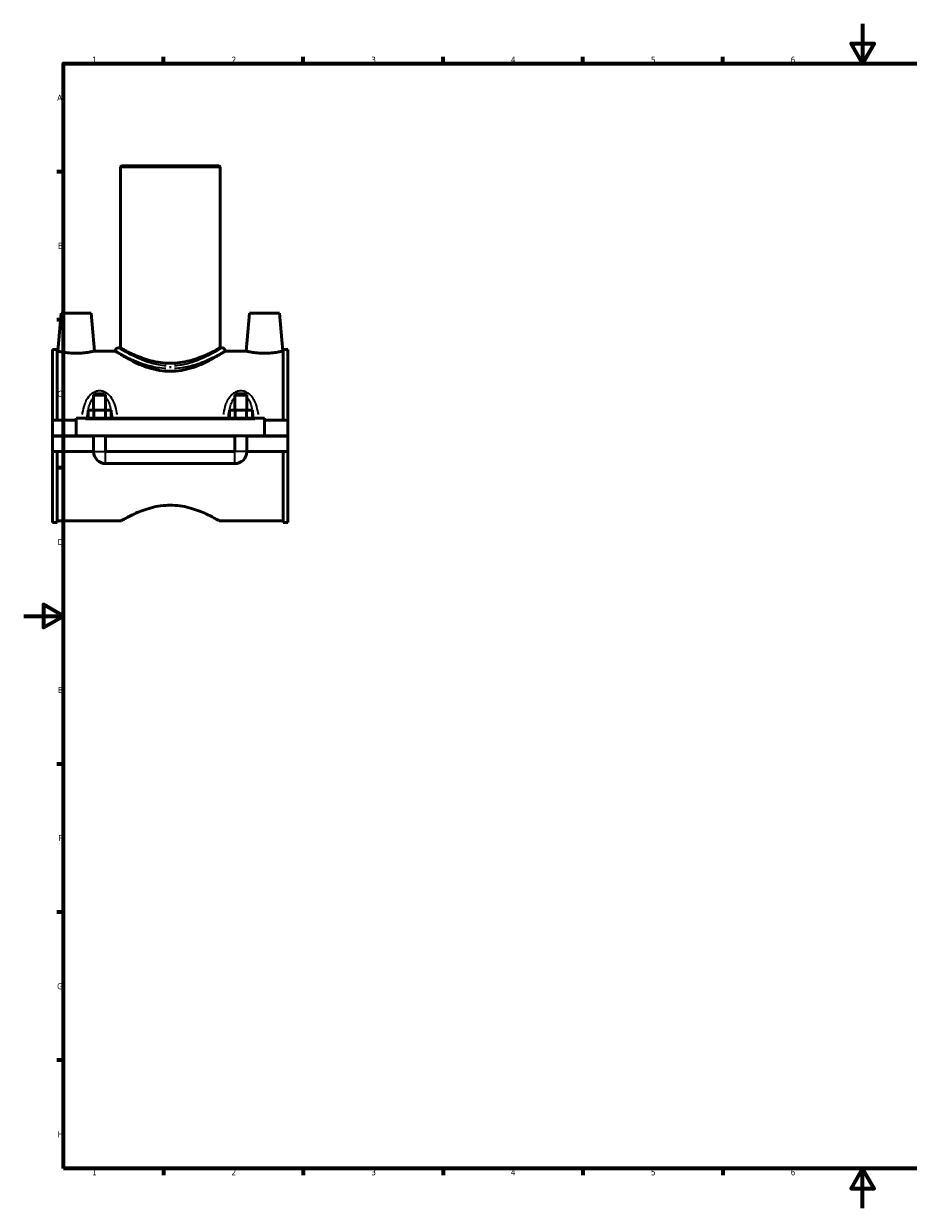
# Model space of a CAD drawing. Header units: millimetres. Extents: x 0 to 1084, y -37 to 1074.
# Tile 1 of 5: x 0 to 443, y 0 to 594. Entities that reach past the tile are written whole.
import ezdxf

# ---------------------------------------------------------------- set-up
doc = ezdxf.new("R2010")
doc.units = ezdxf.units.MM
for name, color, linetype, lineweight in [('Border (ANSI)', 7, 'Continuous', 70), ('Visible (ANSI)', 7, 'Continuous', 50), ('Visible Narrow (ANSI)', 7, 'Continuous', 35)]:
    doc.layers.add(name, color=color, linetype=linetype, lineweight=lineweight)
doc.styles.add('Note Text (ANSI)', font='tahoma.ttf')

# ---------------------------------------------------------------- blocks, each defined once
blk = doc.blocks.new('Borders Default Border')
at = {"layer": 'Border (ANSI)'}
for p, q in [((70.08, 574), (70.08, 577.45)), ((140.17, 574), (140.17, 577.45)), ((210.25, 574), (210.25, 577.45)), ((280.33, 574), (280.33, 577.45)), ((350.42, 574), (350.42, 577.45)), ((490.58, 574), (490.58, 577.45)), ((560.67, 574), (560.67, 577.45)), ((630.75, 574), (630.75, 577.45)), ((700.83, 574), (700.83, 577.45)), ((770.92, 574), (770.92, 577.45)), ((20, 519.75), (16.55, 519.75)), ((821, 519.75), (824.45, 519.75)), ((20, 445.5), (16.55, 445.5)), ((821, 445.5), (824.45, 445.5)), ((20, 371.25), (16.55, 371.25)), ((821, 371.25), (824.45, 371.25)), ((20, 222.75), (16.55, 222.75)), ((821, 222.75), (824.45, 222.75)), ((20, 148.5), (16.55, 148.5)), ((821, 148.5), (824.45, 148.5)), ((20, 74.25), (16.55, 74.25)), ((821, 74.25), (824.45, 74.25)), ((70.08, 20), (70.08, 16.55)), ((140.17, 20), (140.17, 16.55)), ((210.25, 20), (210.25, 16.55)), ((280.33, 20), (280.33, 16.55)), ((350.42, 20), (350.42, 16.55)), ((490.58, 20), (490.58, 16.55)), ((560.67, 20), (560.67, 16.55)), ((630.75, 20), (630.75, 16.55)), ((700.83, 20), (700.83, 16.55)), ((770.92, 20), (770.92, 16.55))]:
    blk.add_line(p, q, dxfattribs=at)
at = {"layer": 'Border (ANSI)', "flags": 128}
for points in [[(420.5, 594), (420.5, 574), (414.73, 584), (426.27, 584), (420.5, 574)], [(20, 20), (20, 574), (821, 574), (821, 20), (20, 20)], [(0, 297), (20, 297), (10, 302.77), (10, 291.23), (20, 297)], [(841, 297), (821, 297), (831, 302.77), (831, 291.23), (821, 297)], [(420.5, 0), (420.5, 20), (414.73, 10), (426.27, 10), (420.5, 20)]]:
    blk.add_lwpolyline(points, dxfattribs=at)
at = {"layer": 'Border (ANSI)', "attachment_point": 7, "style": 'Note Text (ANSI)'}
for s, insert, char_height in [('1', (34.35, 574.4), 3.05), ('2', (104.2, 574.4), 3.05), ('3', (174.26, 574.34), 3.05), ('4', (244.23, 574.4), 3.05), ('5', (314.48, 574.34), 3.05), ('6', (384.49, 574.34), 3.05), ('7', (454.6, 574.4), 3.05), ('8', (524.63, 574.33), 3.05), ('9', (594.7, 574.34), 3.05), ('10', (663.96, 574.34), 3.048), ('11', (734.04, 574.4), 3.048), ('12', (804.13, 574.4), 3.048), ('A', (16.78, 555.35), 3.05), ('A', (821.63, 555.35), 3.05), ('B', (17.15, 481.1), 3.05), ('B', (821.99, 481.1), 3.05), ('C', (16.95, 406.8), 3.05), ('C', (821.8, 406.8), 3.05), ('D', (16.96, 332.6), 3.05), ('D', (821.81, 332.6), 3.05), ('E', (17.21, 258.35), 3.05), ('E', (822.05, 258.35), 3.05), ('F', (17.29, 184.1), 3.05), ('F', (822.14, 184.1), 3.05), ('G', (16.81, 109.79), 3.05), ('G', (821.66, 109.79), 3.05), ('H', (16.97, 35.6), 3.05), ('H', (821.81, 35.6), 3.05), ('1', (34.35, 16.55), 3.05), ('2', (104.2, 16.55), 3.05), ('3', (174.26, 16.49), 3.05), ('4', (244.23, 16.55), 3.05), ('5', (314.48, 16.49), 3.05), ('6', (384.49, 16.49), 3.05), ('7', (454.6, 16.55), 3.05), ('8', (524.63, 16.48), 3.05), ('9', (594.7, 16.49), 3.05), ('10', (663.96, 16.49), 3.048), ('11', (734.04, 16.55), 3.048), ('12', (804.13, 16.55), 3.048)]:
    blk.add_mtext(s, dxfattribs=dict(at, insert=insert, char_height=char_height))

msp = doc.modelspace()

# ---------------------------------------------------------------- linework, layer by layer
at = {"layer": 'Visible (ANSI)'}
for p, q in [((48.959, 522.79), (48.459, 522.29)), ((48.959, 522.79), (97.959, 522.79)), ((97.959, 522.79), (98.459, 522.29)), ((98.459, 522.29), (48.459, 522.29)), ((48.459, 522.29), (48.459, 431.49)), ((98.459, 522.29), (98.459, 431.49)), ((18.759, 448.79), (17.096, 429.79)), ((33.759, 448.79), (18.759, 448.79)), ((33.759, 448.79), (35.421, 429.79)), ((113.159, 448.79), (111.496, 429.79)), ((113.159, 448.79), (128.159, 448.79)), ((128.159, 448.79), (129.821, 429.79)), ((14.459, 430.64), (14.459, 395.165)), ((14.459, 430.64), (16.819, 430.64)), ((16.819, 395.165), (16.819, 430.64)), ((17.096, 429.79), (16.819, 429.79)), ((45.959, 429.79), (35.421, 429.79)), ((45.959, 429.99), (45.959, 429.79)), ((47.459, 431.49), (48.459, 431.49)), ((98.459, 431.49), (99.459, 431.49)), ((100.959, 429.99), (100.959, 429.79)), ((111.496, 429.79), (100.959, 429.79)), ((130.099, 429.79), (129.821, 429.79)), ((130.099, 395.165), (130.099, 430.64)), ((130.099, 430.64), (132.459, 430.64)), ((132.459, 430.64), (132.459, 395.165)), ((35.659, 408.34), (35.059, 407.74)), ((41.059, 407.74), (35.059, 407.74)), ((35.059, 407.74), (35.059, 400.165)), ((35.659, 408.34), (40.459, 408.34)), ((40.459, 408.34), (41.059, 407.74)), ((41.059, 407.74), (41.059, 400.165)), ((106.459, 408.34), (105.859, 407.74)), ((111.859, 407.74), (105.859, 407.74)), ((105.859, 400.165), (105.859, 407.74)), ((106.459, 408.34), (111.259, 408.34)), ((111.259, 408.34), (111.859, 407.74)), ((111.859, 400.165), (111.859, 407.74)), ((32.285, 396.165), (32.285, 400.165)), ((32.285, 400.165), (35.172, 400.165)), ((35.172, 396.165), (35.172, 400.165)), ((35.172, 400.165), (40.945, 400.165)), ((40.945, 396.165), (40.945, 400.165)), ((40.945, 400.165), (43.832, 400.165)), ((43.832, 396.165), (43.832, 400.165)), ((103.085, 396.165), (103.085, 400.165)), ((103.085, 400.165), (105.972, 400.165)), ((105.972, 396.165), (105.972, 400.165)), ((105.972, 400.165), (111.745, 400.165)), ((111.745, 396.165), (111.745, 400.165)), ((111.745, 400.165), (114.632, 400.165)), ((114.632, 396.165), (114.632, 400.165)), ((26.259, 395.165), (14.459, 395.165)), ((14.459, 387.34), (14.459, 395.165)), ((26.259, 395.665), (26.259, 396.165)), ((120.659, 396.165), (26.259, 396.165)), ((26.259, 387.34), (26.259, 395.665)), ((120.659, 396.165), (120.659, 395.665)), ((120.659, 395.665), (120.659, 387.34)), ((132.459, 395.165), (120.659, 395.165)), ((132.459, 395.165), (132.459, 387.34)), ((14.459, 387.34), (26.259, 387.34)), ((14.459, 379.415), (14.459, 387.24)), ((35.059, 387.24), (14.459, 387.24)), ((120.659, 387.34), (26.259, 387.34)), ((35.059, 387.34), (35.059, 387.24)), ((35.059, 379.415), (35.059, 387.24)), ((41.059, 387.34), (41.059, 387.24)), ((105.859, 387.24), (41.059, 387.24)), ((41.059, 387.24), (41.059, 379.415)), ((105.859, 387.24), (105.859, 387.34)), ((105.859, 379.415), (105.859, 387.24)), ((111.859, 387.24), (111.859, 387.34)), ((132.459, 387.24), (111.859, 387.24)), ((111.859, 387.24), (111.859, 379.415)), ((120.659, 387.34), (132.459, 387.34)), ((132.459, 387.24), (132.459, 379.415)), ((35.059, 379.415), (14.459, 379.415)), ((14.459, 379.415), (14.459, 343.94)), ((16.819, 343.94), (16.819, 379.415)), ((105.859, 379.415), (41.059, 379.415)), ((132.459, 379.415), (111.859, 379.415)), ((130.099, 343.94), (130.099, 379.415)), ((132.459, 379.415), (132.459, 343.94)), ((41.059, 373.415), (105.859, 373.415)), ((48.959, 344.79), (16.819, 344.79)), ((130.099, 344.79), (97.959, 344.79)), ((14.459, 343.94), (16.819, 343.94)), ((130.099, 343.94), (132.459, 343.94))]:
    msp.add_line(p, q, dxfattribs=at)
for centre, radius, start, end in [((47.459, 429.99), 1.5, 90, 180), ((99.459, 429.99), 1.5, 0, 90), ((41.059, 379.415), 6, 180, 270), ((105.859, 379.415), 6, 270, 0)]:
    msp.add_arc(centre, radius, start, end, dxfattribs=at)
for points, knots in [([(26.259, 428.771), (25.097, 428.771), (23.862, 428.826), (21.599, 429.021), (20.571, 429.159), (18.953, 429.414), (18.253, 429.548), (17.325, 429.738), (17.096, 429.79), (17.096, 429.79)], [2.7841621, 2.7841621, 2.7841621, 2.7841621, 3.132595, 3.132595, 3.4810278, 3.4810278, 3.8286355, 3.8286355, 4.1762432, 4.1762432, 4.1762432, 4.1762432]), ([(35.421, 429.79), (35.421, 429.79), (35.192, 429.738), (34.264, 429.548), (33.564, 429.414), (31.946, 429.159), (30.918, 429.021), (28.655, 428.826), (27.42, 428.771), (26.259, 428.771)], [6.9604053, 6.9604053, 6.9604053, 6.9604053, 7.308013, 7.308013, 7.6556207, 7.6556207, 8.0040535, 8.0040535, 8.3524863, 8.3524863, 8.3524863, 8.3524863]), ([(73.459, 419.694), (71.657, 419.694), (69.824, 419.848), (66.226, 420.443), (64.46, 420.882), (61.102, 421.933), (59.505, 422.545), (56.56, 423.811), (55.21, 424.465), (52.827, 425.691), (51.704, 426.31), (49.704, 427.46), (48.828, 427.988), (47.405, 428.864), (46.859, 429.212), (46.135, 429.675), (45.959, 429.79), (45.959, 429.79)], [0, 0, 0, 0, 0.5403885, 0.5403885, 1.0807769, 1.0807769, 1.6211654, 1.6211654, 2.1615539, 2.1615539, 2.6968496, 2.6968496, 3.2321454, 3.2321454, 3.7674411, 3.7674411, 4.3027369, 4.3027369, 4.3027369, 4.3027369]), ([(98.459, 431.49), (98.459, 431.49), (98.301, 431.4), (97.65, 431.037), (97.156, 430.763), (95.868, 430.075), (95.072, 429.659), (93.25, 428.759), (92.223, 428.275), (90.044, 427.324), (88.811, 426.822), (86.12, 425.856), (84.661, 425.394), (81.598, 424.609), (79.991, 424.286), (76.729, 423.851), (75.075, 423.74), (71.842, 423.74), (70.188, 423.851), (66.926, 424.286), (65.319, 424.609), (62.256, 425.394), (60.797, 425.856), (58.106, 426.822), (56.873, 427.324), (54.694, 428.275), (53.667, 428.759), (51.845, 429.659), (51.049, 430.075), (49.761, 430.763), (49.268, 431.037), (48.616, 431.4), (48.459, 431.49), (48.459, 431.49)], [3.8699518, 3.8699518, 3.8699518, 3.8699518, 4.3525204, 4.3525204, 4.8350891, 4.8350891, 5.3176577, 5.3176577, 5.8002264, 5.8002264, 6.2851457, 6.2851457, 6.770065, 6.770065, 7.2549843, 7.2549843, 7.7399036, 7.7399036, 8.2248229, 8.2248229, 8.7097422, 8.7097422, 9.1946615, 9.1946615, 9.6795808, 9.6795808, 10.1621494, 10.1621494, 10.6447181, 10.6447181, 11.1272867, 11.1272867, 11.6098554, 11.6098554, 11.6098554, 11.6098554]), ([(100.959, 429.79), (100.959, 429.79), (100.782, 429.675), (100.058, 429.212), (99.512, 428.864), (98.09, 427.988), (97.213, 427.46), (95.213, 426.31), (94.09, 425.691), (91.707, 424.465), (90.357, 423.811), (87.412, 422.545), (85.816, 421.933), (82.457, 420.882), (80.691, 420.443), (77.093, 419.848), (75.26, 419.694), (73.459, 419.694)], [12.9082107, 12.9082107, 12.9082107, 12.9082107, 13.4435064, 13.4435064, 13.9788022, 13.9788022, 14.514098, 14.514098, 15.0493937, 15.0493937, 15.5897822, 15.5897822, 16.1301706, 16.1301706, 16.6705591, 16.6705591, 17.2109476, 17.2109476, 17.2109476, 17.2109476]), ([(120.659, 428.771), (119.497, 428.771), (118.262, 428.826), (115.999, 429.021), (114.971, 429.159), (113.353, 429.414), (112.653, 429.548), (111.725, 429.738), (111.496, 429.79), (111.496, 429.79)], [0, 0, 0, 0, 0.3484328, 0.3484328, 0.6968657, 0.6968657, 1.0444734, 1.0444734, 1.3920811, 1.3920811, 1.3920811, 1.3920811]), ([(129.821, 429.79), (129.821, 429.79), (129.592, 429.738), (128.664, 429.548), (127.964, 429.414), (126.346, 429.159), (125.318, 429.021), (123.055, 428.826), (121.82, 428.771), (120.659, 428.771)], [4.1762432, 4.1762432, 4.1762432, 4.1762432, 4.5238509, 4.5238509, 4.8714585, 4.8714585, 5.2198914, 5.2198914, 5.5683242, 5.5683242, 5.5683242, 5.5683242]), ([(48.959, 344.79), (48.959, 344.79), (49.113, 344.88), (49.752, 345.243), (50.236, 345.517), (51.499, 346.205), (52.279, 346.621), (54.065, 347.521), (55.07, 348.006), (57.204, 348.959), (58.412, 349.463), (61.048, 350.432), (62.476, 350.896), (65.477, 351.686), (67.052, 352.012), (70.249, 352.45), (71.872, 352.562), (73.459, 352.562)], [11.3920381, 11.3920381, 11.3920381, 11.3920381, 11.8654425, 11.8654425, 12.338847, 12.338847, 12.8122515, 12.8122515, 13.2856559, 13.2856559, 13.761588, 13.761588, 14.23752, 14.23752, 14.7134521, 14.7134521, 15.1893841, 15.1893841, 15.1893841, 15.1893841]), ([(73.459, 352.562), (75.045, 352.562), (76.668, 352.45), (79.865, 352.012), (81.44, 351.686), (84.441, 350.896), (85.869, 350.432), (88.505, 349.463), (89.713, 348.959), (91.847, 348.006), (92.852, 347.521), (94.638, 346.621), (95.418, 346.205), (96.681, 345.517), (97.165, 345.243), (97.804, 344.88), (97.959, 344.79), (97.959, 344.79)], [0, 0, 0, 0, 0.4759321, 0.4759321, 0.9518641, 0.9518641, 1.4277962, 1.4277962, 1.9037282, 1.9037282, 2.3771327, 2.3771327, 2.8505371, 2.8505371, 3.3239416, 3.3239416, 3.797346, 3.797346, 3.797346, 3.797346])]:
    msp.add_open_spline(points, degree=3, knots=knots, dxfattribs=at)
at = {"layer": 'Visible Narrow (ANSI)'}
for p, q in [((73.459, 422.308), (73.459, 421.23)), ((30.979, 395.665), (115.939, 395.665)), ((35.095, 379.415), (41.022, 379.415)), ((41.059, 373.452), (41.059, 379.378)), ((105.859, 373.452), (105.859, 379.378)), ((111.822, 379.415), (105.895, 379.415))]:
    msp.add_line(p, q, dxfattribs=at)
for points, knots in [([(46.049, 429.938), (46.296, 429.795), (47.049, 429.36), (49.617, 427.962), (51.573, 426.932), (55.838, 425.004), (57.99, 424.124), (62.489, 422.664), (64.796, 422.064), (68.535, 421.458), (69.882, 421.307), (71.242, 421.227)], [-12.6475835, -12.6475835, -12.6475835, -12.6475835, -11.7646466, -11.7646466, -10.7324324, -10.7324324, -9.9159748, -9.9159748, -9.1848911, -9.1848911, -8.7890007, -8.7890007, -8.7890007, -8.7890007]), ([(71.363, 422.419), (70.077, 422.502), (68.803, 422.658), (65.269, 423.286), (63.087, 423.906), (58.834, 425.418), (56.799, 426.329), (52.767, 428.325), (50.917, 429.391), (48.49, 430.838), (47.777, 431.288), (47.544, 431.436)], [8.7890007, 8.7890007, 8.7890007, 8.7890007, 9.1848911, 9.1848911, 9.9159748, 9.9159748, 10.7324324, 10.7324324, 11.7646466, 11.7646466, 12.6475835, 12.6475835, 12.6475835, 12.6475835]), ([(99.373, 431.436), (99.176, 431.311), (98.64, 430.973), (96.754, 429.834), (95.242, 428.943), (91.152, 426.797), (88.422, 425.499), (83.36, 423.769), (81.258, 423.199), (77.911, 422.634), (76.738, 422.495), (75.554, 422.419)], [21.65095, 21.65095, 21.65095, 21.65095, 22.3958153, 22.3958153, 23.3299129, 23.3299129, 24.446506, 24.446506, 25.1452059, 25.1452059, 25.5095391, 25.5095391, 25.5095391, 25.5095391]), ([(75.675, 421.227), (76.927, 421.3), (78.168, 421.434), (81.708, 421.98), (83.931, 422.531), (89.285, 424.203), (92.172, 425.456), (96.499, 427.53), (98.098, 428.391), (100.093, 429.491), (100.659, 429.817), (100.868, 429.938)], [-25.5095391, -25.5095391, -25.5095391, -25.5095391, -25.1452059, -25.1452059, -24.446506, -24.446506, -23.3299129, -23.3299129, -22.3958153, -22.3958153, -21.65095, -21.65095, -21.65095, -21.65095]), ([(46.907, 398.027), (46.864, 398.296), (46.817, 398.564), (46.504, 400.27), (46.159, 401.672), (45.378, 403.846), (45.02, 404.66), (44.044, 406.395), (43.379, 407.289), (42.033, 408.502), (41.441, 408.911), (40.274, 409.466), (39.719, 409.649), (38.788, 409.815), (38.423, 409.847), (38.059, 409.847), (37.694, 409.847), (37.329, 409.815), (36.398, 409.649), (35.843, 409.466), (34.676, 408.911), (34.084, 408.502), (32.738, 407.289), (32.073, 406.395), (31.097, 404.66), (30.739, 403.846), (29.958, 401.672), (29.613, 400.27), (29.3, 398.564), (29.253, 398.296), (29.21, 398.027)], [-3.7597711, -3.7597711, -3.7597711, -3.7597711, -3.6814371, -3.6814371, -3.2587684, -3.2587684, -2.9906397, -2.9906397, -2.6506951, -2.6506951, -2.4320268, -2.4320268, -2.2569242, -2.2569242, -2.1474851, -2.1474851, -2.1474851, -2.038046, -2.038046, -1.8629434, -1.8629434, -1.6442752, -1.6442752, -1.3043305, -1.3043305, -1.0362018, -1.0362018, -0.6135331, -0.6135331, -0.5351991, -0.5351991, -0.5351991, -0.5351991]), ([(32.374, 400.541), (32.47, 400.98), (32.575, 401.413), (32.904, 402.619), (33.156, 403.372), (33.834, 404.956), (34.288, 405.764), (34.845, 406.438)], [0.89045446, 0.89045446, 0.89045446, 0.89045446, 1.03620178, 1.03620178, 1.3043305, 1.3043305, 1.63563652, 1.63563652, 1.63563652, 1.63563652]), ([(41.272, 406.438), (41.829, 405.764), (42.283, 404.956), (42.961, 403.372), (43.213, 402.619), (43.543, 401.413), (43.647, 400.98), (43.743, 400.541)], [2.6593337, 2.6593337, 2.6593337, 2.6593337, 2.99063971, 2.99063971, 3.25876844, 3.25876844, 3.40451575, 3.40451575, 3.40451575, 3.40451575]), ([(117.707, 398.027), (117.664, 398.296), (117.618, 398.563), (117.304, 400.268), (116.959, 401.671), (116.178, 403.845), (115.821, 404.659), (114.844, 406.394), (114.179, 407.288), (112.833, 408.502), (112.242, 408.91), (111.075, 409.466), (110.519, 409.649), (109.588, 409.815), (109.223, 409.847), (108.859, 409.847), (108.494, 409.847), (108.129, 409.815), (107.198, 409.649), (106.642, 409.466), (105.475, 408.91), (104.884, 408.502), (103.538, 407.288), (102.873, 406.394), (101.896, 404.659), (101.539, 403.845), (100.758, 401.671), (100.413, 400.268), (100.099, 398.563), (100.053, 398.296), (100.01, 398.027)], [-3.760449, -3.760449, -3.760449, -3.760449, -3.6822567, -3.6822567, -3.2595483, -3.2595483, -2.9913916, -2.9913916, -2.6514197, -2.6514197, -2.4327341, -2.4327341, -2.2576134, -2.2576134, -2.148163, -2.148163, -2.148163, -2.0387126, -2.0387126, -1.8635919, -1.8635919, -1.6449063, -1.6449063, -1.3049344, -1.3049344, -1.0367777, -1.0367777, -0.6140693, -0.6140693, -0.535877, -0.535877, -0.535877, -0.535877]), ([(103.174, 400.541), (103.27, 400.98), (103.374, 401.412), (103.704, 402.618), (103.956, 403.372), (104.633, 404.956), (105.088, 405.764), (105.645, 406.438)], [0.89113238, 0.89113238, 0.89113238, 0.89113238, 1.03677769, 1.03677769, 1.30493444, 1.30493444, 1.63631444, 1.63631444, 1.63631444, 1.63631444]), ([(112.072, 406.438), (112.629, 405.764), (113.084, 404.956), (113.761, 403.372), (114.013, 402.618), (114.343, 401.412), (114.448, 400.98), (114.543, 400.541)], [2.6600116, 2.6600116, 2.6600116, 2.6600116, 2.9913916, 2.9913916, 3.25954834, 3.25954834, 3.40519365, 3.40519365, 3.40519365, 3.40519365]), ([(31.728, 396.367), (31.786, 396.908), (31.851, 397.444), (32.017, 398.633), (32.123, 399.283), (32.247, 399.921)], [0.44501189, 0.44501189, 0.44501189, 0.44501189, 0.61353311, 0.61353311, 0.82232604, 0.82232604, 0.82232604, 0.82232604]), ([(43.87, 399.921), (43.994, 399.283), (44.1, 398.633), (44.267, 397.444), (44.332, 396.908), (44.389, 396.367)], [3.47264417, 3.47264417, 3.47264417, 3.47264417, 3.6814371, 3.6814371, 3.84995832, 3.84995832, 3.84995832, 3.84995832]), ([(102.528, 396.367), (102.585, 396.907), (102.65, 397.443), (102.817, 398.633), (102.923, 399.283), (103.047, 399.921)], [0.44568983, 0.44568983, 0.44568983, 0.44568983, 0.61406932, 0.61406932, 0.82300396, 0.82300396, 0.82300396, 0.82300396]), ([(114.67, 399.921), (114.795, 399.283), (114.9, 398.633), (115.067, 397.443), (115.132, 396.907), (115.189, 396.367)], [3.47332207, 3.47332207, 3.47332207, 3.47332207, 3.68225672, 3.68225672, 3.85063621, 3.85063621, 3.85063621, 3.85063621])]:
    msp.add_open_spline(points, degree=3, knots=knots, dxfattribs=at)

# ---------------------------------------------------------------- block references
msp.add_blockref('Borders Default Border', (0, 0))

doc.saveas('drawing.dxf')
